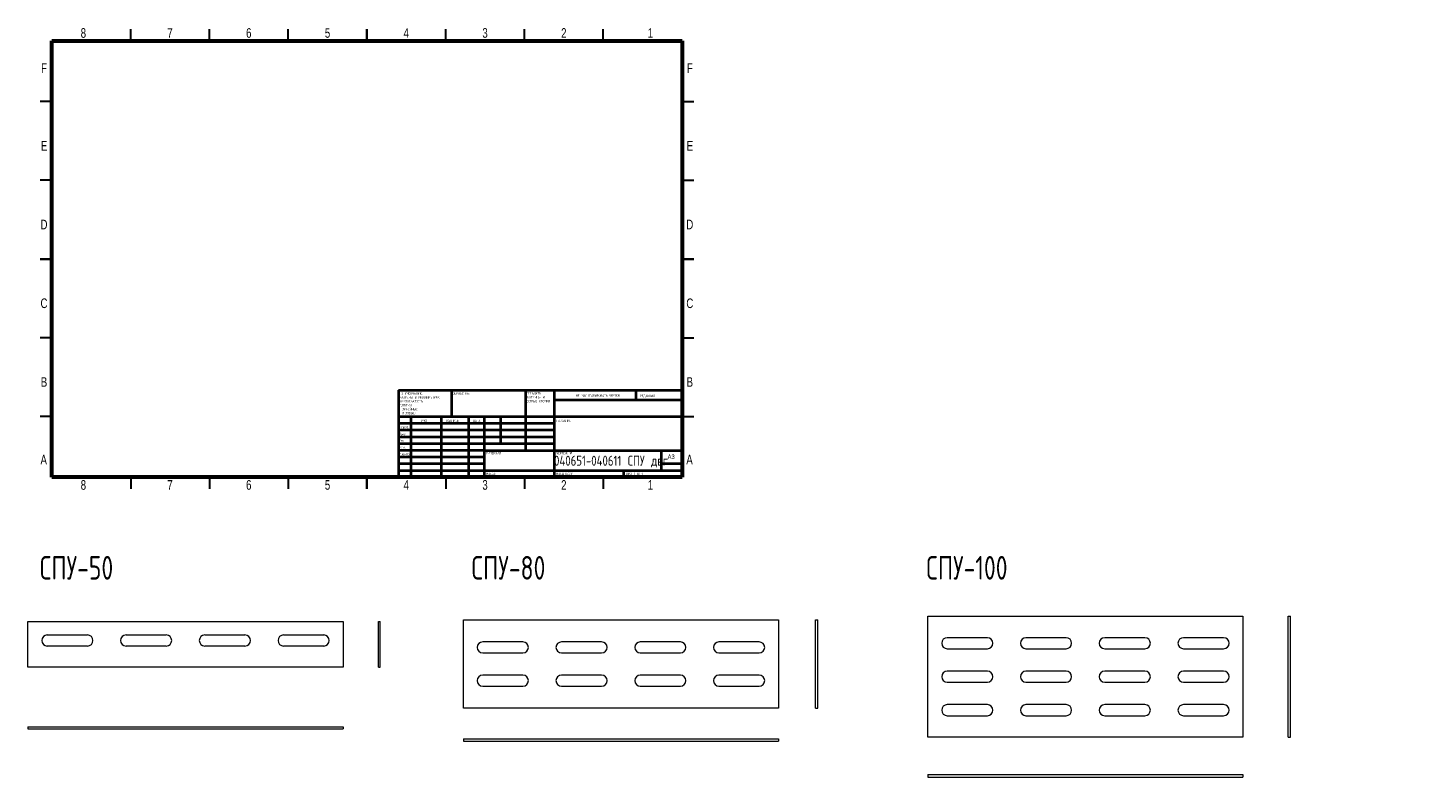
# Model space of a CAD drawing. Header units: millimetres. Extents: x -5 to 884, y -180 to 295.
import ezdxf

# ---------------------------------------------------------------- set-up
doc = ezdxf.new("R2010")
doc.units = ezdxf.units.MM
doc.styles.add('SLDTEXTSTYLE0', font='TXT', dxfattribs={"width": 0.7, "bigfont": 'bigfont'})
doc.styles.add('SLDTEXTSTYLE1', font='TXT', dxfattribs={"width": 0.75})
doc.styles.add('SLDTEXTSTYLE2', font='TXT', dxfattribs={"width": 0.75, "bigfont": 'bigfont'})
doc.styles.add('SLDTEXTSTYLE3', font='TXT', dxfattribs={"width": 0.681818, "bigfont": 'bigfont'})

# ---------------------------------------------------------------- blocks, each defined once
blk = doc.blocks.new('SW_NOTE_0')
at = {"color": 0, "linetype": 'Continuous', "lineweight": 0, "char_height": 1.5, "attachment_point": 1, "style": 'SLDTEXTSTYLE2'}
for s, insert in [('\\M+18452\\M+18443\\M+1844C\\M+18440\\M+18444\\M+18449\\M+18453\\M+1845D', (0, 1.93)), ('\\M+18448\\M+18440\\M+18454\\M+18452\\M+18445\\M+1844E\\M+18457\\M+1845C \\M+18449', (0, -0.57)), ('\\M+1844F\\M+18452\\M+18453\\M+18451\\M+1845C\\M+18445 \\M+1844B\\M+18451\\M+1844F\\M+1844D\\M+1844B\\M+18449', (0, -3.07))]:
    blk.add_mtext(s, dxfattribs=dict(at, insert=insert))
blk = doc.blocks.new('SW_NOTE_1')
at = {"color": 0, "linetype": 'Continuous', "lineweight": 0, "char_height": 1.5, "attachment_point": 1, "style": 'SLDTEXTSTYLE2'}
for s, insert in [('\\M+18450\\M+1844F \\M+18454\\M+1844D\\M+1844F\\M+1844C\\M+18458\\M+18440\\M+1844E\\M+18449\\M+1845F:', (0, 1.93)), ('\\M+18451\\M+18440\\M+18448\\M+1844D\\M+18445\\M+18451\\M+1845C \\M+18442 \\M+1844D\\M+18449\\M+1844C\\M+1844C\\M+18449\\M+1844D\\M+18445\\M+18453\\M+18451\\M+18440\\M+18456', (0, -0.57)), ('\\M+18459\\M+18445\\M+18451\\M+1844F\\M+18456\\M+1844F\\M+18442\\M+18440\\M+18453\\M+1844F\\M+18452\\M+18453\\M+1845D:', (0, -3.07)), ('\\M+18444\\M+1844F\\M+18450\\M+18454\\M+18452\\M+1844B\\M+18449:', (0, -5.57)), ('\\M+1844C\\M+18449\\M+1844E\\M+18445\\M+1844A\\M+1844E\\M+1845C\\M+18445:', (1.69, -8.07)), ('\\M+18454\\M+18443\\M+1844C\\M+1844F\\M+18442\\M+1845C\\M+18445:', (1.69, -10.57))]:
    blk.add_mtext(s, dxfattribs=dict(at, insert=insert))

msp = doc.modelspace()

# ---------------------------------------------------------------- linework, layer by layer
at = {"color": 7, "linetype": 'Continuous', "lineweight": 30}
for p, q in [((60, 287), (60, 294.5)), ((110, 287), (110, 294.5)), ((160, 287), (160, 294.5)), ((210, 294.5), (210, 287)), ((210, 287), (210, 294.5)), ((260, 287), (260, 294.5)), ((310, 287), (310, 294.5)), ((360, 287), (360, 294.5)), ((10, 248.5), (2.5, 248.5)), ((410, 248.5), (417.5, 248.5)), ((10, 198.5), (2.5, 198.5)), ((410, 198.5), (417.5, 198.5)), ((2.5, 148.5), (10, 148.5)), ((10, 148.5), (2.5, 148.5)), ((417.5, 148.5), (410, 148.5)), ((410, 148.5), (417.5, 148.5)), ((10, 98.5), (2.5, 98.5)), ((410, 98.5), (417.5, 98.5)), ((10, 48.5), (2.5, 48.5)), ((410, 48.5), (417.5, 48.5)), ((60, 10), (60, 2.5)), ((110, 10), (110, 2.5)), ((160, 10), (160, 2.5)), ((210, 2.5), (210, 10)), ((210, 10), (210, 2.5)), ((260, 10), (260, 2.5)), ((310, 10), (310, 2.5)), ((360, 10), (360, 2.5))]:
    msp.add_line(p, q, dxfattribs=at)
at = {"color": 7, "linetype": 'Continuous', "lineweight": 60}
for p, q in [((10, 10), (10, 287)), ((10, 287), (410, 287)), ((410, 287), (410, 10)), ((410, 10), (10, 10))]:
    msp.add_line(p, q, dxfattribs=at)
at = {"color": 7, "linetype": 'Continuous', "lineweight": 40}
for p, q in [((230, 65.25), (410, 65.25)), ((230, 65.25), (230, 10)), ((263.8, 48.25), (263.8, 65.25)), ((310.6, 65.25), (310.6, 27)), ((328.8, 65.25), (328.8, 10)), ((380.8, 58.88), (380.8, 65.25)), ((410, 58.88), (328.8, 58.88)), ((410, 48.25), (230, 48.25)), ((237.8, 48.25), (237.8, 10)), ((256.99, 48.25), (256.99, 10)), ((274.4, 48.25), (274.4, 10)), ((284.6, 10), (284.6, 48.25)), ((295, 31.25), (295, 48.25)), ((328.8, 44), (230, 44)), ((328.8, 39.75), (230, 39.75)), ((328.8, 35.5), (230, 35.5)), ((328.8, 31.25), (230, 31.25)), ((284.6, 27), (230, 27)), ((284.6, 27), (410, 27)), ((397, 14.25), (397, 27)), ((284.6, 22.75), (230, 22.75)), ((284.6, 18.5), (230, 18.5)), ((410, 18.5), (397, 18.5)), ((230, 14.25), (410, 14.25)), ((373, 10), (373, 14.25))]:
    msp.add_line(p, q, dxfattribs=at)
at = {"color": 7, "linetype": 'Continuous', "lineweight": 15}
for p, q in [((566.1, -78.2), (766.1, -78.2)), ((566.1, -155.2), (566.1, -78.2)), ((766.1, -78.2), (766.1, -155.2)), ((794.74, -155.2), (794.74, -78.2)), ((794.74, -78.2), (796.24, -78.2)), ((796.24, -155.2), (796.24, -78.2)), ((-5.22, -81.72), (194.78, -81.72)), ((-5.22, -110.72), (-5.22, -81.72)), ((194.78, -81.72), (194.78, -110.72)), ((217.2, -110.72), (217.2, -81.72)), ((217.2, -81.72), (218.4, -81.72)), ((218.4, -110.72), (218.4, -81.72)), ((271.22, -80.65), (471.22, -80.65)), ((271.22, -136.65), (271.22, -80.65)), ((471.22, -80.65), (471.22, -136.65)), ((494.64, -136.65), (494.64, -80.65)), ((494.64, -80.65), (496.14, -80.65)), ((496.14, -136.65), (496.14, -80.65)), ((7.03, -90.22), (32.53, -90.22)), ((32.53, -97.22), (7.03, -97.22)), ((57.03, -90.22), (82.53, -90.22)), ((82.53, -97.22), (57.03, -97.22)), ((107.03, -90.22), (132.53, -90.22)), ((132.53, -97.22), (107.03, -97.22)), ((157.03, -90.22), (182.53, -90.22)), ((182.53, -97.22), (157.03, -97.22)), ((308.97, -94.62), (283.47, -94.62)), ((358.97, -94.62), (333.47, -94.62)), ((408.97, -94.62), (383.47, -94.62)), ((458.97, -94.62), (433.47, -94.62)), ((603.85, -91.95), (578.35, -91.95)), ((653.85, -91.95), (628.35, -91.95)), ((703.85, -91.95), (678.35, -91.95)), ((753.85, -91.95), (728.35, -91.95)), ((283.47, -101.62), (308.97, -101.62)), ((333.47, -101.62), (358.97, -101.62)), ((383.47, -101.62), (408.97, -101.62)), ((433.47, -101.62), (458.97, -101.62)), ((578.35, -98.95), (603.85, -98.95)), ((628.35, -98.95), (653.85, -98.95)), ((678.35, -98.95), (703.85, -98.95)), ((728.35, -98.95), (753.85, -98.95)), ((194.78, -110.72), (-5.22, -110.72)), ((217.2, -110.72), (218.4, -110.72)), ((603.85, -113.2), (578.35, -113.2)), ((653.85, -113.2), (628.35, -113.2)), ((703.85, -113.2), (678.35, -113.2)), ((753.85, -113.2), (728.35, -113.2)), ((308.97, -115.68), (283.47, -115.68)), ((283.47, -122.68), (308.97, -122.68)), ((358.97, -115.68), (333.47, -115.68)), ((333.47, -122.68), (358.97, -122.68)), ((408.97, -115.68), (383.47, -115.68)), ((383.47, -122.68), (408.97, -122.68)), ((458.97, -115.68), (433.47, -115.68)), ((433.47, -122.68), (458.97, -122.68)), ((578.35, -120.2), (603.85, -120.2)), ((628.35, -120.2), (653.85, -120.2)), ((678.35, -120.2), (703.85, -120.2)), ((728.35, -120.2), (753.85, -120.2)), ((471.22, -136.65), (271.22, -136.65)), ((494.64, -136.65), (496.14, -136.65)), ((603.85, -134.45), (578.35, -134.45)), ((578.35, -141.45), (603.85, -141.45)), ((653.85, -134.45), (628.35, -134.45)), ((628.35, -141.45), (653.85, -141.45)), ((703.85, -134.45), (678.35, -134.45)), ((678.35, -141.45), (703.85, -141.45)), ((753.85, -134.45), (728.35, -134.45)), ((728.35, -141.45), (753.85, -141.45)), ((-5.22, -148.56), (194.78, -148.56)), ((-5.22, -148.56), (-5.22, -149.76)), ((-5.22, -149.76), (194.78, -149.76)), ((194.78, -148.56), (194.78, -149.76)), ((271.22, -156.18), (471.22, -156.18)), ((271.22, -156.18), (271.22, -157.68)), ((271.22, -157.68), (471.22, -157.68)), ((471.22, -156.18), (471.22, -157.68)), ((766.1, -155.2), (566.1, -155.2)), ((794.74, -155.2), (796.24, -155.2)), ((566.1, -178.9), (766.1, -178.9)), ((566.1, -178.9), (566.1, -180.4)), ((566.1, -180.4), (766.1, -180.4)), ((766.1, -178.9), (766.1, -180.4))]:
    msp.add_line(p, q, dxfattribs=at)
for centre, start, end in [((7.03, -93.72), 90, 270), ((32.53, -93.72), 270, 90), ((57.03, -93.72), 90, 270), ((82.53, -93.72), 270, 90), ((107.03, -93.72), 90, 270), ((132.53, -93.72), 270, 90), ((157.03, -93.72), 90, 270), ((182.53, -93.72), 270, 90), ((283.47, -98.12), 90, 270), ((308.97, -98.12), 270, 90), ((333.47, -98.12), 90, 270), ((358.97, -98.12), 270, 90), ((383.47, -98.12), 90, 270), ((408.97, -98.12), 270, 90), ((433.47, -98.12), 90, 270), ((458.97, -98.12), 270, 90), ((578.35, -95.45), 90, 270), ((603.85, -95.45), 270, 90), ((628.35, -95.45), 90, 270), ((653.85, -95.45), 270, 90), ((678.35, -95.45), 90, 270), ((703.85, -95.45), 270, 90), ((728.35, -95.45), 90, 270), ((753.85, -95.45), 270, 90), ((578.35, -116.7), 90, 270), ((603.85, -116.7), 270, 90), ((628.35, -116.7), 90, 270), ((653.85, -116.7), 270, 90), ((678.35, -116.7), 90, 270), ((703.85, -116.7), 270, 90), ((728.35, -116.7), 90, 270), ((753.85, -116.7), 270, 90), ((283.47, -119.18), 90, 270), ((308.97, -119.18), 270, 90), ((333.47, -119.18), 90, 270), ((358.97, -119.18), 270, 90), ((383.47, -119.18), 90, 270), ((408.97, -119.18), 270, 90), ((433.47, -119.18), 90, 270), ((458.97, -119.18), 270, 90), ((578.35, -137.95), 90, 270), ((603.85, -137.95), 270, 90), ((628.35, -137.95), 90, 270), ((653.85, -137.95), 270, 90), ((678.35, -137.95), 90, 270), ((703.85, -137.95), 270, 90), ((728.35, -137.95), 90, 270), ((753.85, -137.95), 270, 90)]:
    msp.add_arc(centre, 3.5, start, end, dxfattribs=at)

# ---------------------------------------------------------------- block references
at = {"color": 7, "linetype": 'Continuous', "lineweight": 0}
for name, p in [('SW_NOTE_1', (230.59, 61.99)), ('SW_NOTE_0', (311.31, 62.07))]:
    msp.add_blockref(name, p, dxfattribs=at)

# ---------------------------------------------------------------- texts
for s, insert, char_height, attachment_point, style in [('8', (29.94, 295.11), 6.1, 2, 'SLDTEXTSTYLE1'), ('7', (84.94, 295.11), 6.1, 2, 'SLDTEXTSTYLE1'), ('6', (134.94, 295.11), 6.1, 2, 'SLDTEXTSTYLE1'), ('5', (184.94, 295.11), 6.1, 2, 'SLDTEXTSTYLE1'), ('4', (234.94, 295.11), 6.1, 2, 'SLDTEXTSTYLE1'), ('3', (284.94, 295.11), 6.1, 2, 'SLDTEXTSTYLE1'), ('2', (334.94, 295.11), 6.1, 2, 'SLDTEXTSTYLE1'), ('1', (389.94, 295.11), 6.1, 2, 'SLDTEXTSTYLE1'), ('F', (4.94, 272.73), 6.1, 2, 'SLDTEXTSTYLE1'), ('F', (414.94, 272.73), 6.1, 2, 'SLDTEXTSTYLE1'), ('E', (5.01, 223.48), 6.1, 2, 'SLDTEXTSTYLE1'), ('E', (415.01, 223.48), 6.1, 2, 'SLDTEXTSTYLE1'), ('D', (4.93, 173.48), 6.1, 2, 'SLDTEXTSTYLE1'), ('D', (414.93, 173.48), 6.1, 2, 'SLDTEXTSTYLE1'), ('C', (4.94, 123.48), 6.1, 2, 'SLDTEXTSTYLE1'), ('C', (414.94, 123.48), 6.1, 2, 'SLDTEXTSTYLE1'), ('B', (4.95, 73.48), 6.1, 2, 'SLDTEXTSTYLE1'), ('B', (414.95, 73.48), 6.1, 2, 'SLDTEXTSTYLE1'), ('\\M+1844F\\M+18441\\M+18451\\M+18440\\M+18441\\M+1844F\\M+18453\\M+1844B\\M+18440:', (264.37, 63.92), 1.5, 1, 'SLDTEXTSTYLE2'), ('\\M+1844E\\M+18445 \\M+1844D\\M+18440\\M+18452\\M+18459\\M+18453\\M+18440\\M+18441\\M+18449\\M+18451\\M+1844F\\M+18442\\M+18440\\M+18453\\M+1845D \\M+18458\\M+18445\\M+18451\\M+18453\\M+18445\\M+18447', (342.61, 62.53), 1.5, 1, 'SLDTEXTSTYLE2'), ('\\M+18451\\M+18445\\M+18444\\M+18440\\M+1844B\\M+18457\\M+18449\\M+18460', (383.33, 62.33), 1.5, 1, 'SLDTEXTSTYLE2'), ('\\M+18449\\M+1844D\\M+18460', (244.32, 46.5), 1.5, 1, 'SLDTEXTSTYLE2'), ('\\M+18450\\M+1844F\\M+18444\\M+18450\\M+18449\\M+18452\\M+1845D', (260.03, 46.56), 1.5, 1, 'SLDTEXTSTYLE2'), ('\\M+18444\\M+18440\\M+18453\\M+18440', (277.21, 46.58), 1.5, 1, 'SLDTEXTSTYLE2'), ('\\M+1844E\\M+18440\\M+18448\\M+18442\\M+18440\\M+1844E\\M+18449\\M+18445:', (330.07, 46.58), 1.5, 1, 'SLDTEXTSTYLE2'), ('\\M+18451\\M+18470\\M+18478\\M+18482\\M+18470\\M+18471.', (230.21, 42.43), 1.5, 1, 'SLDTEXTSTYLE2'), ('\\M+18450\\M+18482\\M+18480\\M+18472.', (230.41, 38.15), 1.5, 1, 'SLDTEXTSTYLE2'), ('\\M+18454\\M+18484\\M+18472.', (230.4, 34.06), 1.5, 1, 'SLDTEXTSTYLE2'), ('\\M+1844D\\M+18470\\M+1848A.', (230.46, 29.73), 1.5, 1, 'SLDTEXTSTYLE2'), ('A', (4.76, 24.23), 6.1, 2, 'SLDTEXTSTYLE1'), ('\\M+18453.\\M+1847B\\M+18480\\M+1847E\\M+18484\\M+18482', (230.67, 25.35), 1.5, 1, 'SLDTEXTSTYLE2'), ('040651-040611 \\M+18452\\M+18450\\M+18454 \\M+18474\\M+18472\\M+18473', (364.91, 23.61), 6.35, 2, 'SLDTEXTSTYLE2'), ('\\M+1844D\\M+18440\\M+18453\\M+18445\\M+18451\\M+18449\\M+18440\\M+1844C:', (285.65, 25.99), 1.5, 1, 'SLDTEXTSTYLE2'), ('\\M+18458\\M+18445\\M+18451\\M+18453\\M+18445\\M+18447 \\M+18782:', (330.37, 25.99), 1.5, 1, 'SLDTEXTSTYLE2'), ('A3', (400.87, 24.41), 2.91, 1, 'SLDTEXTSTYLE1'), ('A', (414.76, 24.23), 6.1, 2, 'SLDTEXTSTYLE1'), ('\\M+1844D\\M+18440\\M+18452\\M+18452\\M+18440:', (285.62, 12.95), 1.4986, 1, 'SLDTEXTSTYLE2'), ('\\M+1844D\\M+18440\\M+18452\\M+18459\\M+18453\\M+18440\\M+18441:1:1', (330.07, 12.9), 1.5, 1, 'SLDTEXTSTYLE2'), ('\\M+1844C\\M+18449\\M+18452\\M+18453 1 \\M+18449\\M+18448 1', (374.48, 12.9), 1.5, 1, 'SLDTEXTSTYLE3'), ('8', (29.94, 8.11), 6.1, 2, 'SLDTEXTSTYLE1'), ('7', (84.94, 8.11), 6.1, 2, 'SLDTEXTSTYLE1'), ('6', (134.94, 8.11), 6.1, 2, 'SLDTEXTSTYLE1'), ('5', (184.94, 8.11), 6.1, 2, 'SLDTEXTSTYLE1'), ('4', (234.94, 8.11), 6.1, 2, 'SLDTEXTSTYLE1'), ('3', (284.94, 8.11), 6.1, 2, 'SLDTEXTSTYLE1'), ('2', (334.94, 8.11), 6.1, 2, 'SLDTEXTSTYLE1'), ('1', (389.94, 8.11), 6.1, 2, 'SLDTEXTSTYLE1'), ('\\M+18452\\M+18450\\M+18454-50', (2.3, -40.06), 15, 1, 'SLDTEXTSTYLE0'), ('\\M+18452\\M+18450\\M+18454-80', (276.37, -40.06), 15, 1, 'SLDTEXTSTYLE0'), ('\\M+18452\\M+18450\\M+18454-100', (565.07, -40.06), 15, 1, 'SLDTEXTSTYLE0')]:
    msp.add_mtext(s, dxfattribs=dict(at, insert=insert, char_height=char_height, attachment_point=attachment_point, style=style))

doc.saveas('drawing.dxf')
